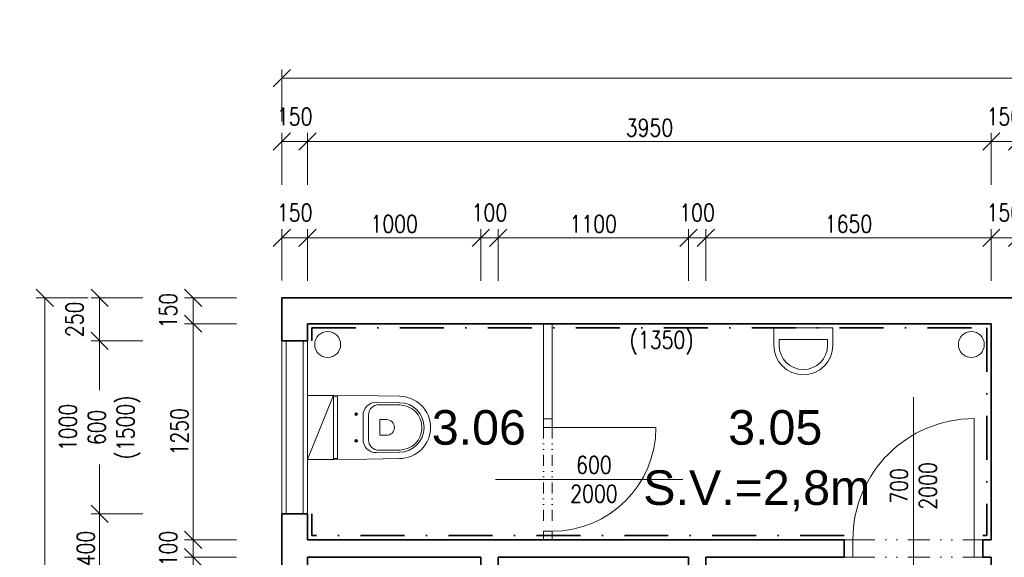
# Model space of a CAD drawing. Header units: millimetres. Extents: x -485339 to 350584, y -1189936 to 0.
# Tile 239 of 256: x -76119 to -70430, y -685970 to -682861. Entities that reach past the tile are written whole.
import ezdxf

# ---------------------------------------------------------------- set-up
doc = ezdxf.new("R2010")
doc.units = ezdxf.units.MM
doc.header["$LTSCALE"] = 10
doc.linetypes.add('DASHDOT', pattern=[25.4, 12.7, -6.35, 0, -6.35])
doc.linetypes.add('DĚLICÍ2', pattern=[15.875, 6.35, -3.175, 0, -3.175, 0, -3.175])
doc.layers.get('Defpoints').update_dxf_attribs({"color": 201})
for name, color, linetype, lineweight, true_color in [('BOUR_DVEŘE', 7, 'Continuous', 18, 0xdba400), ('BOUR_ker.obklad', 7, 'DASHDOT', 35, 0xdba400), ('BOUR_zařizováky', 7, 'Continuous', 18, 0xdba400), ('BOURÁNÍ_POPIS', 7, 'Continuous', 18, 0xdba400)]:
    doc.layers.add(name, color=color, linetype=linetype, lineweight=lineweight, true_color=true_color)
for name, color, linetype, lineweight in [('St__otvory_dveře', 40, 'Continuous', 18), ('St_kóty', 132, 'Continuous', 18), ('St_otvory_okna', 40, 'Continuous', 18), ('St_plocha_místnosti', 250, 'Continuous', 18), ('St_popis_otvory', 40, 'Continuous', 18), ('St_zařizovací předměty', 252, 'Continuous', 18), ('St_čáry_obrys', 5, 'Continuous', 35), ('St_čáry_plné', 250, 'Continuous', 18), ('ZTI_ST_kanalda', 234, 'Continuous', 18)]:
    doc.layers.add(name, color=color, linetype=linetype, lineweight=lineweight)
doc.styles.add('Andy', font='arial.ttf')
doc.styles.get("Standard").update_dxf_attribs({"font": 'simplex.shx', "width": 0.8})
doc.dimstyles.new('stavebníM100', dxfattribs={"dimtxt": 165, "dimasz": 170, "dimexe": 150, "dimexo": 100, "dimgap": 30, "dimtad": 1, "dimdec": 0, "dimtxsty": 'Standard', "dimblk": 'OBLIQUE', "dimcen": -2.5, "dimdle": 150, "dimclrd": 256, "dimclre": 256, "dimclrt": 256, "dimadec": 4, "dimazin": 0, "dimtfac": 1, "dimtdec": 0, "dimtmove": 2, "dimatfit": 3, "dimldrblk": 'OBLIQUE', "dimfxl": 400, "dimfxlon": 1, "dimlwd": -1, "dimlwe": -1, "dimarcsym": 0})
doc.dimstyles.new('stavebníM50 vnitřní', dxfattribs={"dimtxt": 100, "dimasz": 100, "dimexe": 50, "dimexo": 100, "dimgap": 30, "dimtad": 1, "dimdec": 0, "dimtxsty": 'Standard', "dimblk": 'OBLIQUE', "dimcen": 2.5, "dimclrd": 256, "dimclre": 256, "dimclrt": 256, "dimadec": 0, "dimazin": 0, "dimtfac": 1, "dimtdec": 0, "dimtmove": 2, "dimatfit": 2, "dimldrblk": 'OBLIQUE', "dimfxl": 250, "dimfxlon": 1, "dimlwd": -1, "dimlwe": -1, "dimarcsym": 0})

# ---------------------------------------------------------------- blocks, each defined once
blk = doc.blocks.new('G$C8BC53E9E')
at = {"layer": 'St__otvory_dveře', "color": 0, "ltscale": 2}
for points in [[(50, 0), (0, 0)], [(1250, 0), (650, 0)], [(50, -50), (0, -50)], [(1250, -50), (650, -50)], [(650, -50), (650, -650)]]:
    blk.add_lwpolyline(points, dxfattribs=at)
for points in [[(0, -50), (50, -50), (50, 0), (0, 0)], [(650, -50), (700, -50), (700, 0), (650, 0)]]:
    blk.add_lwpolyline(points, close=True, dxfattribs=at)
at = {"layer": 'St__otvory_dveře', "color": 0, "linetype": 'DĚLICÍ2'}
for points in [[(650, 0), (50, 0)], [(650, -50), (50, -50)]]:
    blk.add_lwpolyline(points, dxfattribs=at)
at = {"layer": 'St__otvory_dveře', "color": 0, "ltscale": 2}
blk.add_arc((650, -50), 600, 180, 270, dxfattribs=at)
blk = doc.blocks.new('G$CB4A84410')
at = {"layer": 'St__otvory_dveře', "ltscale": 2}
for points in [[(100, -50), (100, 0), (0, 0), (0, -50)], [(100.8, -800), (100.8, -750), (0.8, -750), (0.8, -800)]]:
    blk.add_lwpolyline(points, close=True, dxfattribs=at)
at = {"layer": 'St__otvory_dveře', "linetype": 'DĚLICÍ2', "ltscale": 2}
for points in [[(0, -50), (0.8, -750)], [(100, -50), (100.8, -750)]]:
    blk.add_lwpolyline(points, dxfattribs=at)
at = {"layer": 'St__otvory_dveře', "color": 0, "ltscale": 2}
blk.add_lwpolyline([(100.8, -750), (800.8, -750)], dxfattribs=at)
blk.add_arc((100.8, -750), 700, 0, 90, dxfattribs=at)
blk = doc.blocks.new('A$C013A1A01')
at = {"layer": 'St_zařizovací předměty', "color": 0}
for p, q in [((0, 560), (6.8, 176.7)), ((373.6, 560), (0, 560)), ((6.5, 560.1), (6.9, 537)), ((366.7, 537), (6.9, 537)), ((367.1, 560.1), (366.7, 537)), ((373.6, 560), (366.8, 176.7)), ((101.8, 430), (116.8, 430)), ((109.3, 437.5), (109.3, 422.5)), ((271.8, 430), (256.8, 430)), ((264.3, 437.5), (264.3, 422.5)), ((186.8, 358.5), (115.3, 358.5)), ((186.8, 390), (117.3, 390)), ((186.8, 390), (256.3, 390)), ((186.8, 358.5), (258.3, 358.5)), ((41.4, 312.6), (43.8, 177.4)), ((55.3, 298), (56.4, 177.6)), ((141.4, 291.1), (141.4, 254.2)), ((186.8, 292.1), (142.4, 292.1)), ((186.8, 292.1), (231.2, 292.1)), ((232.2, 291.1), (232.2, 254.2)), ((318.3, 298), (317.2, 177.6)), ((332.3, 312.6), (329.8, 177.4))]:
    blk.add_line(p, q, dxfattribs=at)
blk.add_lwpolyline([(1.8, 560), (371.8, 560), (371.8, 710), (1.8, 710)], close=True, dxfattribs=at)
blk.add_lwpolyline([(1.8, 710), (373.6, 560)], dxfattribs=at)
for centre in [(109.3, 430), (264.3, 430)]:
    blk.add_circle(centre, 7.5, dxfattribs=at)
for centre, radius, start, end in [((117.3, 314), 76, 90, 181.0487), ((115.3, 298.5), 60, 90, 180.5216), ((256.3, 314), 76, 358.9513, 90), ((258.3, 298.5), 60, 359.4784, 90), ((142.4, 291.1), 1, 90, 180), ((231.2, 291.1), 1, 0, 90), ((186.8, 254.2), 45.4, 180, 270), ((186.8, 254.2), 45.4, 270, 0), ((186.8, 180), 180, 180, 270), ((186.8, 180), 143, 180, 270), ((186.8, 180), 130.4, 180, 270), ((186.8, 180), 143, 270, 0), ((186.8, 180), 130.4, 270, 0), ((186.8, 180), 180, 270, 0)]:
    blk.add_arc(centre, radius, start, end, dxfattribs=at)
blk = doc.blocks.new('G$CC4854C91')
at = {"layer": 'St_zařizovací předměty', "color": 0, "ltscale": 2}
for points in [[(-170, 100), (-170, 0), (170, 0), (170, 100)], [(-140, 100), (-140, 66.3), (140, 66.3), (140, 100)]]:
    blk.add_lwpolyline(points, dxfattribs=at)
for radius in [170, 140]:
    blk.add_arc((0, 100), radius, 0, 180, dxfattribs=at)
blk = doc.blocks.new('_OBLIQUE')
at = {"color": 0, "linetype": 'ByBlock'}
blk.add_line((-0.5, -0.5), (0.5, 0.5), dxfattribs=at)
blk = doc.blocks.new('*D5123')
at = {"layer": 'Defpoints', "color": 0}
for p in [(-74454.9, -683566.3), (-74604.9, -684072), (-74454.9, -684222)]:
    blk.add_point(p, dxfattribs=at)
at = {"layer": 'St_kóty'}
for p, q in [((-74604.9, -683816.3), (-74604.9, -683516.3)), ((-74454.9, -683816.3), (-74454.9, -683516.3)), ((-74604.9, -683566.3), (-74454.9, -683566.3))]:
    blk.add_line(p, q, dxfattribs=at)
at = {"layer": 'St_kóty', "linetype": 'ByBlock', "xscale": 100, "yscale": 100, "zscale": 100, "rotation": 180}
blk.add_blockref('_OBLIQUE', (-74604.9, -683566.3), dxfattribs=at)
at = {"layer": 'St_kóty', "linetype": 'ByBlock', "xscale": 100, "yscale": 100, "zscale": 100}
blk.add_blockref('_OBLIQUE', (-74454.9, -683566.3), dxfattribs=at)
at = {"layer": 'St_kóty', "insert": (-74529.9, -683421.3), "char_height": 100, "attachment_point": 5}
blk.add_mtext('150', dxfattribs=at)
blk = doc.blocks.new('*D5124')
at = {"layer": 'Defpoints', "color": 0}
for p in [(-70504.9, -683566.3), (-74454.9, -684222), (-70504.9, -684222)]:
    blk.add_point(p, dxfattribs=at)
at = {"layer": 'St_kóty'}
for p, q in [((-74454.9, -683816.3), (-74454.9, -683516.3)), ((-70504.9, -683816.3), (-70504.9, -683516.3)), ((-74454.9, -683566.3), (-70504.9, -683566.3))]:
    blk.add_line(p, q, dxfattribs=at)
at = {"layer": 'St_kóty', "linetype": 'ByBlock', "xscale": 100, "yscale": 100, "zscale": 100, "rotation": 180}
blk.add_blockref('_OBLIQUE', (-74454.9, -683566.3), dxfattribs=at)
at = {"layer": 'St_kóty', "linetype": 'ByBlock', "xscale": 100, "yscale": 100, "zscale": 100}
blk.add_blockref('_OBLIQUE', (-70504.9, -683566.3), dxfattribs=at)
at = {"layer": 'St_kóty', "insert": (-72479.9, -683486.3), "char_height": 100, "attachment_point": 5}
blk.add_mtext('3950', dxfattribs=at)
blk = doc.blocks.new('*D5125')
at = {"layer": 'Defpoints', "color": 0}
for p in [(-70354.9, -683566.3), (-70504.9, -684222), (-70354.9, -684222)]:
    blk.add_point(p, dxfattribs=at)
at = {"layer": 'St_kóty'}
for p, q in [((-70504.9, -683816.3), (-70504.9, -683516.3)), ((-70354.9, -683816.3), (-70354.9, -683516.3)), ((-70504.9, -683566.3), (-70354.9, -683566.3))]:
    blk.add_line(p, q, dxfattribs=at)
at = {"layer": 'St_kóty', "linetype": 'ByBlock', "xscale": 100, "yscale": 100, "zscale": 100, "rotation": 180}
blk.add_blockref('_OBLIQUE', (-70504.9, -683566.3), dxfattribs=at)
at = {"layer": 'St_kóty', "linetype": 'ByBlock', "xscale": 100, "yscale": 100, "zscale": 100}
blk.add_blockref('_OBLIQUE', (-70354.9, -683566.3), dxfattribs=at)
at = {"layer": 'St_kóty', "insert": (-70429.9, -683421.3), "char_height": 100, "attachment_point": 5}
blk.add_mtext('150', dxfattribs=at)
blk = doc.blocks.new('*D5132')
at = {"layer": 'Defpoints', "color": 0}
for p in [(-74604.9, -684468.8), (-75656.6, -684718.8), (-74604.9, -684718.8)]:
    blk.add_point(p, dxfattribs=at)
at = {"layer": 'St_kóty'}
for p, q in [((-75406.6, -684468.8), (-75706.6, -684468.8)), ((-75656.6, -684468.8), (-75656.6, -684718.8)), ((-75406.6, -684718.8), (-75706.6, -684718.8))]:
    blk.add_line(p, q, dxfattribs=at)
at = {"layer": 'St_kóty', "linetype": 'ByBlock', "xscale": 100, "yscale": 100, "zscale": 100}
for p, rotation in [((-75656.6, -684468.8), 90), ((-75656.6, -684718.8), 270)]:
    blk.add_blockref('_OBLIQUE', p, dxfattribs=dict(at, rotation=rotation))
at = {"layer": 'St_kóty', "insert": (-75801.6, -684593.8), "char_height": 100, "attachment_point": 5, "rotation": 90}
blk.add_mtext('250', dxfattribs=at)
blk = doc.blocks.new('*D5133')
at = {"layer": 'Defpoints', "color": 0}
for p in [(-74604.9, -684718.8), (-75656.6, -685718.8), (-74604.9, -685718.8)]:
    blk.add_point(p, dxfattribs=at)
at = {"layer": 'St_kóty'}
for p, q in [((-75406.6, -684718.8), (-75706.6, -684718.8)), ((-75656.6, -684718.8), (-75656.6, -685004)), ((-75656.6, -685718.8), (-75656.6, -685433.6)), ((-75406.6, -685718.8), (-75706.6, -685718.8))]:
    blk.add_line(p, q, dxfattribs=at)
at = {"layer": 'St_kóty', "linetype": 'ByBlock', "xscale": 100, "yscale": 100, "zscale": 100}
for p, rotation in [((-75656.6, -684718.8), 90), ((-75656.6, -685718.8), 270)]:
    blk.add_blockref('_OBLIQUE', p, dxfattribs=dict(at, rotation=rotation))
at = {"layer": 'St_kóty', "insert": (-75656.6, -685218.8), "char_height": 100, "attachment_point": 5, "rotation": 90}
blk.add_mtext('1000\\P600\\P(1500)', dxfattribs=at)
blk = doc.blocks.new('*D5134')
at = {"layer": 'Defpoints', "color": 0}
for p in [(-74604.9, -685718.8), (-75656.6, -686118.8), (-74604.9, -686118.8)]:
    blk.add_point(p, dxfattribs=at)
at = {"layer": 'St_kóty'}
for p, q in [((-75406.6, -685718.8), (-75706.6, -685718.8)), ((-75656.6, -685718.8), (-75656.6, -686118.8)), ((-75406.6, -686118.8), (-75706.6, -686118.8))]:
    blk.add_line(p, q, dxfattribs=at)
at = {"layer": 'St_kóty', "linetype": 'ByBlock', "xscale": 100, "yscale": 100, "zscale": 100}
for p, rotation in [((-75656.6, -685718.8), 90), ((-75656.6, -686118.8), 270)]:
    blk.add_blockref('_OBLIQUE', p, dxfattribs=dict(at, rotation=rotation))
at = {"layer": 'St_kóty', "insert": (-75736.6, -685918.8), "char_height": 100, "attachment_point": 5, "rotation": 90}
blk.add_mtext('400', dxfattribs=at)
blk = doc.blocks.new('*D5142')
at = {"layer": 'Defpoints', "color": 0}
for p in [(-74454.9, -684121.7), (-74604.9, -684468.8), (-74454.9, -684618.8)]:
    blk.add_point(p, dxfattribs=at)
at = {"layer": 'St_kóty'}
for p, q in [((-74604.9, -684368.8), (-74604.9, -684071.7)), ((-74604.9, -684121.7), (-74454.9, -684121.7)), ((-74454.9, -684371.7), (-74454.9, -684071.7))]:
    blk.add_line(p, q, dxfattribs=at)
at = {"layer": 'St_kóty', "linetype": 'ByBlock', "xscale": 100, "yscale": 100, "zscale": 100, "rotation": 180}
blk.add_blockref('_OBLIQUE', (-74604.9, -684121.7), dxfattribs=at)
at = {"layer": 'St_kóty', "linetype": 'ByBlock', "xscale": 100, "yscale": 100, "zscale": 100}
blk.add_blockref('_OBLIQUE', (-74454.9, -684121.7), dxfattribs=at)
at = {"layer": 'St_kóty', "insert": (-74529.9, -683976.7), "char_height": 100, "attachment_point": 5}
blk.add_mtext('150', dxfattribs=at)
blk = doc.blocks.new('*D5143')
at = {"layer": 'Defpoints', "color": 0}
for p in [(-73454.9, -684121.7), (-74454.9, -684618.8), (-73454.9, -685968.8)]:
    blk.add_point(p, dxfattribs=at)
at = {"layer": 'St_kóty'}
for p, q in [((-74454.9, -684371.7), (-74454.9, -684071.7)), ((-74454.9, -684121.7), (-73454.9, -684121.7)), ((-73454.9, -684371.7), (-73454.9, -684071.7))]:
    blk.add_line(p, q, dxfattribs=at)
at = {"layer": 'St_kóty', "linetype": 'ByBlock', "xscale": 100, "yscale": 100, "zscale": 100, "rotation": 180}
blk.add_blockref('_OBLIQUE', (-74454.9, -684121.7), dxfattribs=at)
at = {"layer": 'St_kóty', "linetype": 'ByBlock', "xscale": 100, "yscale": 100, "zscale": 100}
blk.add_blockref('_OBLIQUE', (-73454.9, -684121.7), dxfattribs=at)
at = {"layer": 'St_kóty', "insert": (-73954.9, -684041.7), "char_height": 100, "attachment_point": 5}
blk.add_mtext('1000', dxfattribs=at)
blk = doc.blocks.new('*D5144')
at = {"layer": 'Defpoints', "color": 0}
for p in [(-73354.9, -684121.7), (-73454.9, -685968.8), (-73354.9, -685968.8)]:
    blk.add_point(p, dxfattribs=at)
at = {"layer": 'St_kóty'}
for p, q in [((-73454.9, -684371.7), (-73454.9, -684071.7)), ((-73454.9, -684121.7), (-73354.9, -684121.7)), ((-73354.9, -684371.7), (-73354.9, -684071.7))]:
    blk.add_line(p, q, dxfattribs=at)
at = {"layer": 'St_kóty', "linetype": 'ByBlock', "xscale": 100, "yscale": 100, "zscale": 100, "rotation": 180}
blk.add_blockref('_OBLIQUE', (-73454.9, -684121.7), dxfattribs=at)
at = {"layer": 'St_kóty', "linetype": 'ByBlock', "xscale": 100, "yscale": 100, "zscale": 100}
blk.add_blockref('_OBLIQUE', (-73354.9, -684121.7), dxfattribs=at)
at = {"layer": 'St_kóty', "insert": (-73404.9, -683976.7), "char_height": 100, "attachment_point": 5}
blk.add_mtext('100', dxfattribs=at)
blk = doc.blocks.new('*D5145')
at = {"layer": 'Defpoints', "color": 0}
for p in [(-72254.9, -684121.7), (-73354.9, -685968.8), (-72254.9, -685968.8)]:
    blk.add_point(p, dxfattribs=at)
at = {"layer": 'St_kóty'}
for p, q in [((-73354.9, -684371.7), (-73354.9, -684071.7)), ((-73354.9, -684121.7), (-72254.9, -684121.7)), ((-72254.9, -684371.7), (-72254.9, -684071.7))]:
    blk.add_line(p, q, dxfattribs=at)
at = {"layer": 'St_kóty', "linetype": 'ByBlock', "xscale": 100, "yscale": 100, "zscale": 100, "rotation": 180}
blk.add_blockref('_OBLIQUE', (-73354.9, -684121.7), dxfattribs=at)
at = {"layer": 'St_kóty', "linetype": 'ByBlock', "xscale": 100, "yscale": 100, "zscale": 100}
blk.add_blockref('_OBLIQUE', (-72254.9, -684121.7), dxfattribs=at)
at = {"layer": 'St_kóty', "insert": (-72804.9, -684041.7), "char_height": 100, "attachment_point": 5}
blk.add_mtext('1100', dxfattribs=at)
blk = doc.blocks.new('*D5146')
at = {"layer": 'Defpoints', "color": 0}
for p in [(-72154.9, -684121.7), (-72254.9, -685968.8), (-72154.9, -685968.8)]:
    blk.add_point(p, dxfattribs=at)
at = {"layer": 'St_kóty'}
for p, q in [((-72254.9, -684371.7), (-72254.9, -684071.7)), ((-72254.9, -684121.7), (-72154.9, -684121.7)), ((-72154.9, -684371.7), (-72154.9, -684071.7))]:
    blk.add_line(p, q, dxfattribs=at)
at = {"layer": 'St_kóty', "linetype": 'ByBlock', "xscale": 100, "yscale": 100, "zscale": 100, "rotation": 180}
blk.add_blockref('_OBLIQUE', (-72254.9, -684121.7), dxfattribs=at)
at = {"layer": 'St_kóty', "linetype": 'ByBlock', "xscale": 100, "yscale": 100, "zscale": 100}
blk.add_blockref('_OBLIQUE', (-72154.9, -684121.7), dxfattribs=at)
at = {"layer": 'St_kóty', "insert": (-72204.9, -683976.7), "char_height": 100, "attachment_point": 5}
blk.add_mtext('100', dxfattribs=at)
blk = doc.blocks.new('*D5147')
at = {"layer": 'Defpoints', "color": 0}
for p in [(-70504.9, -684121.7), (-72154.9, -685968.8), (-70504.9, -685968.8)]:
    blk.add_point(p, dxfattribs=at)
at = {"layer": 'St_kóty'}
for p, q in [((-72154.9, -684371.7), (-72154.9, -684071.7)), ((-72154.9, -684121.7), (-70504.9, -684121.7)), ((-70504.9, -684371.7), (-70504.9, -684071.7))]:
    blk.add_line(p, q, dxfattribs=at)
at = {"layer": 'St_kóty', "linetype": 'ByBlock', "xscale": 100, "yscale": 100, "zscale": 100, "rotation": 180}
blk.add_blockref('_OBLIQUE', (-72154.9, -684121.7), dxfattribs=at)
at = {"layer": 'St_kóty', "linetype": 'ByBlock', "xscale": 100, "yscale": 100, "zscale": 100}
blk.add_blockref('_OBLIQUE', (-70504.9, -684121.7), dxfattribs=at)
at = {"layer": 'St_kóty', "insert": (-71329.9, -684041.7), "char_height": 100, "attachment_point": 5}
blk.add_mtext('1650', dxfattribs=at)
blk = doc.blocks.new('*D5148')
at = {"layer": 'Defpoints', "color": 0}
for p in [(-70354.9, -684121.7), (-70504.9, -685968.8), (-70354.9, -685968.8)]:
    blk.add_point(p, dxfattribs=at)
at = {"layer": 'St_kóty'}
for p, q in [((-70504.9, -684371.7), (-70504.9, -684071.7)), ((-70504.9, -684121.7), (-70354.9, -684121.7)), ((-70354.9, -684371.7), (-70354.9, -684071.7))]:
    blk.add_line(p, q, dxfattribs=at)
at = {"layer": 'St_kóty', "linetype": 'ByBlock', "xscale": 100, "yscale": 100, "zscale": 100, "rotation": 180}
blk.add_blockref('_OBLIQUE', (-70504.9, -684121.7), dxfattribs=at)
at = {"layer": 'St_kóty', "linetype": 'ByBlock', "xscale": 100, "yscale": 100, "zscale": 100}
blk.add_blockref('_OBLIQUE', (-70354.9, -684121.7), dxfattribs=at)
at = {"layer": 'St_kóty', "insert": (-70429.9, -683976.7), "char_height": 100, "attachment_point": 5}
blk.add_mtext('150', dxfattribs=at)
blk = doc.blocks.new('*D5149')
at = {"layer": 'Defpoints', "color": 0}
for p in [(-70504.9, -685968.8), (-70954.9, -686125.3), (-70504.9, -686372.1)]:
    blk.add_point(p, dxfattribs=at)
at = {"layer": 'St_kóty'}
for p, q in [((-70504.9, -686122.1), (-70504.9, -686422.1)), ((-70954.9, -686225.3), (-70954.9, -686422.1)), ((-70954.9, -686372.1), (-70504.9, -686372.1))]:
    blk.add_line(p, q, dxfattribs=at)
at = {"layer": 'St_kóty', "linetype": 'ByBlock', "xscale": 100, "yscale": 100, "zscale": 100, "rotation": 180}
blk.add_blockref('_OBLIQUE', (-70954.9, -686372.1), dxfattribs=at)
at = {"layer": 'St_kóty', "linetype": 'ByBlock', "xscale": 100, "yscale": 100, "zscale": 100}
blk.add_blockref('_OBLIQUE', (-70504.9, -686372.1), dxfattribs=at)
at = {"layer": 'St_kóty', "insert": (-70729.9, -686292.1), "char_height": 100, "attachment_point": 5}
blk.add_mtext('450', dxfattribs=at)
blk = doc.blocks.new('*D5155')
at = {"layer": 'Defpoints', "color": 0}
for p in [(-74604.9, -684468.8), (-75115.5, -684618.8), (-74454.9, -684618.8)]:
    blk.add_point(p, dxfattribs=at)
at = {"layer": 'St_kóty'}
for p, q in [((-74865.5, -684468.8), (-75165.5, -684468.8)), ((-75115.5, -684468.8), (-75115.5, -684618.8)), ((-74865.5, -684618.8), (-75165.5, -684618.8))]:
    blk.add_line(p, q, dxfattribs=at)
at = {"layer": 'St_kóty', "linetype": 'ByBlock', "xscale": 100, "yscale": 100, "zscale": 100}
for p, rotation in [((-75115.5, -684468.8), 90), ((-75115.5, -684618.8), 270)]:
    blk.add_blockref('_OBLIQUE', p, dxfattribs=dict(at, rotation=rotation))
at = {"layer": 'St_kóty', "insert": (-75260.5, -684543.8), "char_height": 100, "attachment_point": 5, "rotation": 90}
blk.add_mtext('150', dxfattribs=at)
blk = doc.blocks.new('*D5156')
at = {"layer": 'Defpoints', "color": 0}
for p in [(-74454.9, -684618.8), (-75115.5, -685868.8), (-74454.9, -685868.8)]:
    blk.add_point(p, dxfattribs=at)
at = {"layer": 'St_kóty'}
for p, q in [((-74865.5, -684618.8), (-75165.5, -684618.8)), ((-75115.5, -684618.8), (-75115.5, -685868.8)), ((-74865.5, -685868.8), (-75165.5, -685868.8))]:
    blk.add_line(p, q, dxfattribs=at)
at = {"layer": 'St_kóty', "linetype": 'ByBlock', "xscale": 100, "yscale": 100, "zscale": 100}
for p, rotation in [((-75115.5, -684618.8), 90), ((-75115.5, -685868.8), 270)]:
    blk.add_blockref('_OBLIQUE', p, dxfattribs=dict(at, rotation=rotation))
at = {"layer": 'St_kóty', "insert": (-75195.5, -685243.8), "char_height": 100, "attachment_point": 5, "rotation": 90}
blk.add_mtext('1250', dxfattribs=at)
blk = doc.blocks.new('*D5157')
at = {"layer": 'Defpoints', "color": 0}
for p in [(-74454.9, -685868.8), (-75115.5, -685968.8), (-74454.9, -685968.8)]:
    blk.add_point(p, dxfattribs=at)
at = {"layer": 'St_kóty'}
for p, q in [((-74865.5, -685868.8), (-75165.5, -685868.8)), ((-75115.5, -685868.8), (-75115.5, -685968.8)), ((-74865.5, -685968.8), (-75165.5, -685968.8))]:
    blk.add_line(p, q, dxfattribs=at)
at = {"layer": 'St_kóty', "linetype": 'ByBlock', "xscale": 100, "yscale": 100, "zscale": 100}
for p, rotation in [((-75115.5, -685868.8), 90), ((-75115.5, -685968.8), 270)]:
    blk.add_blockref('_OBLIQUE', p, dxfattribs=dict(at, rotation=rotation))
at = {"layer": 'St_kóty', "insert": (-75260.5, -685918.8), "char_height": 100, "attachment_point": 5, "rotation": 90}
blk.add_mtext('100', dxfattribs=at)
blk = doc.blocks.new('*D5158')
at = {"layer": 'Defpoints', "color": 0}
for p in [(-74454.9, -685968.8), (-75115.5, -687798.8), (-74454.9, -687798.8)]:
    blk.add_point(p, dxfattribs=at)
at = {"layer": 'St_kóty'}
for p, q in [((-74865.5, -685968.8), (-75165.5, -685968.8)), ((-75115.5, -685968.8), (-75115.5, -687798.8)), ((-74865.5, -687798.8), (-75165.5, -687798.8))]:
    blk.add_line(p, q, dxfattribs=at)
at = {"layer": 'St_kóty', "linetype": 'ByBlock', "xscale": 100, "yscale": 100, "zscale": 100}
for p, rotation in [((-75115.5, -685968.8), 90), ((-75115.5, -687798.8), 270)]:
    blk.add_blockref('_OBLIQUE', p, dxfattribs=dict(at, rotation=rotation))
at = {"layer": 'St_kóty', "insert": (-75195.5, -686883.8), "char_height": 100, "attachment_point": 5, "rotation": 90}
blk.add_mtext('1830', dxfattribs=at)
blk = doc.blocks.new('*D5162')
at = {"layer": 'Defpoints', "color": 0}
for p in [(-74604.9, -684468.8), (-75973, -693448.8), (-74604.9, -693448.8)]:
    blk.add_point(p, dxfattribs=at)
at = {"layer": 'St_kóty'}
for p, q in [((-75723, -684468.8), (-76023, -684468.8)), ((-75973, -684468.8), (-75973, -693448.8)), ((-75723, -693448.8), (-76023, -693448.8))]:
    blk.add_line(p, q, dxfattribs=at)
at = {"layer": 'St_kóty', "linetype": 'ByBlock', "xscale": 100, "yscale": 100, "zscale": 100}
for p, rotation in [((-75973, -684468.8), 90), ((-75973, -693448.8), 270)]:
    blk.add_blockref('_OBLIQUE', p, dxfattribs=dict(at, rotation=rotation))
at = {"layer": 'St_kóty', "insert": (-76053, -688958.8), "char_height": 100, "attachment_point": 5, "rotation": 90}
blk.add_mtext('8980', dxfattribs=at)
blk = doc.blocks.new('*D5244')
at = {"layer": 'Defpoints', "color": 0}
for p in [(-59724.9, -683200.2), (-74604.9, -684468.8), (-59724.9, -684468.8)]:
    blk.add_point(p, dxfattribs=at)
at = {"layer": 'St_kóty'}
for p, q in [((-74604.9, -683450.2), (-74604.9, -683150.2)), ((-59724.9, -683450.2), (-59724.9, -683150.2)), ((-74604.9, -683200.2), (-59724.9, -683200.2))]:
    blk.add_line(p, q, dxfattribs=at)
at = {"layer": 'St_kóty', "linetype": 'ByBlock', "xscale": 100, "yscale": 100, "zscale": 100, "rotation": 180}
blk.add_blockref('_OBLIQUE', (-74604.9, -683200.2), dxfattribs=at)
at = {"layer": 'St_kóty', "linetype": 'ByBlock', "xscale": 100, "yscale": 100, "zscale": 100}
blk.add_blockref('_OBLIQUE', (-59724.9, -683200.2), dxfattribs=at)
at = {"layer": 'St_kóty', "insert": (-67164.9, -683120.2), "char_height": 100, "attachment_point": 5}
blk.add_mtext('14880', dxfattribs=at)
blk = doc.blocks.new('*D7830')
at = {"layer": 'Defpoints', "color": 0}
for p in [(-70504.9, 0), (-71854.9, -1049224.1), (-70504.9, -1049224.1)]:
    blk.add_point(p, dxfattribs=at)
at = {"layer": 'St_kóty'}
for p, q in [((-70504.9, -1048824.1), (-70504.9, -1049374.1)), ((-71854.9, -1049124.1), (-71854.9, -1049074.1)), ((-72004.9, -1049224.1), (-70354.9, -1049224.1))]:
    blk.add_line(p, q, dxfattribs=at)
at = {"layer": 'St_kóty', "linetype": 'ByBlock', "xscale": 170, "yscale": 170, "zscale": 170, "rotation": 180}
blk.add_blockref('_OBLIQUE', (-71854.9, -1049224.1), dxfattribs=at)
at = {"layer": 'St_kóty', "linetype": 'ByBlock', "xscale": 170, "yscale": 170, "zscale": 170}
blk.add_blockref('_OBLIQUE', (-70504.9, -1049224.1), dxfattribs=at)
at = {"layer": 'St_kóty', "insert": (-71179.9, -1049111.6), "char_height": 165, "attachment_point": 5}
blk.add_mtext('1350', dxfattribs=at)

msp = doc.modelspace()

# ---------------------------------------------------------------- linework, layer by layer
at = {"layer": 'BOUR_ker.obklad', "ltscale": 2}
for points in [[(-74429.9, -684718.8), (-74429.9, -684643.8), (-70529.9, -684643.8), (-70529.9, -685843.8), (-70554.9, -685843.8)], [(-71354.9, -685843.8), (-74429.9, -685843.8), (-74429.9, -685718.8)]]:
    msp.add_lwpolyline(points, dxfattribs=at)
at = {"layer": 'St__otvory_dveře', "ltscale": 2}
msp.add_lwpolyline([(-73042.9, -685818.8), (-73042.9, -685868.8)], dxfattribs=at)
msp.add_lwpolyline([(-73042.9, -685868.8), (-73042.9, -685868.8), (-73092.9, -685868.8), (-73092.9, -685868.8)], close=True, dxfattribs=at)
msp.add_lwpolyline([(-73042.9, -685868.8), (-73042.9, -685868.8), (-73092.9, -685868.8), (-73092.9, -685868.8)], close=True, dxfattribs=at)
at = {"layer": 'St_otvory_okna', "ltscale": 2}
for points in [[(-74579.9, -685718.8), (-74579.9, -684718.8)], [(-74479.9, -685718.8), (-74479.9, -684718.8)]]:
    msp.add_lwpolyline(points, dxfattribs=at)
at = {"layer": 'St_popis_otvory'}
for points in [[(-70954.9, -686125.3), (-70954.9, -685044)], [(-73369.3, -685518.8), (-72288, -685518.8)]]:
    msp.add_lwpolyline(points, dxfattribs=at)
at = {"layer": 'St_čáry_obrys', "ltscale": 2}
for points in [[(-74604.9, -684468.8), (-74604.9, -684718.8)], [(-59774.9, -684468.8), (-74604.9, -684468.8)], [(-74454.9, -684618.8), (-74454.9, -684718.8)], [(-70504.9, -684618.8), (-74454.9, -684618.8)], [(-70504.9, -684618.8), (-70504.9, -685868.8)], [(-74454.9, -684718.8), (-74604.9, -684718.8)], [(-74604.9, -685718.8), (-74604.9, -686118.8)], [(-74454.9, -685718.8), (-74604.9, -685718.8)], [(-74454.9, -685718.8), (-74454.9, -685868.8)], [(-71354.9, -685868.8), (-74454.9, -685868.8)], [(-71354.9, -685968.8), (-71354.9, -685868.8)], [(-70504.9, -685868.8), (-70554.9, -685868.8)], [(-70554.9, -685968.8), (-70554.9, -685868.8)], [(-74454.9, -685968.8), (-74454.9, -686118.8)], [(-73454.9, -685968.8), (-74454.9, -685968.8)], [(-73454.9, -685968.8), (-73454.9, -686948.8)], [(-73354.9, -685968.8), (-73354.9, -686948.8)], [(-72254.9, -685968.8), (-73354.9, -685968.8)], [(-72254.9, -685968.8), (-72254.9, -687798.8)], [(-72154.9, -685968.8), (-72154.9, -687798.8)], [(-71354.9, -685968.8), (-72154.9, -685968.8)], [(-70504.9, -685968.8), (-70554.9, -685968.8)], [(-70504.9, -685968.8), (-70504.9, -687798.8)]]:
    msp.add_lwpolyline(points, dxfattribs=at)
at = {"layer": 'St_čáry_plné', "ltscale": 2}
for points in [[(-74604.9, -685718.8), (-74604.9, -684718.8)], [(-74454.9, -684718.8), (-74454.9, -685718.8)]]:
    msp.add_lwpolyline(points, dxfattribs=at)
at = {"layer": 'ZTI_ST_kanalda', "ltscale": 2}
for centre in [(-74339.2, -684739.2), (-70620.5, -684739.2)]:
    msp.add_circle(centre, 75, dxfattribs=at)

# ---------------------------------------------------------------- block references
at = {"layer": 'BOUR_DVEŘE', "ltscale": 2, "rotation": 90}
for name, p in [('G$C8BC53E9E', (-73092.9, -685868.8)), ('G$CB4A84410', (-71354.9, -685968.8))]:
    msp.add_blockref(name, p, dxfattribs=at)
at = {"layer": 'BOUR_zařizováky', "ltscale": 0.5}
for name, p, rotation in [('G$CC4854C91', (-71591, -684643.8), 180), ('A$C013A1A01', (-73744.9, -685405.6), 90)]:
    msp.add_blockref(name, p, dxfattribs=dict(at, rotation=rotation))

# ---------------------------------------------------------------- texts
at = {"layer": 'BOURÁNÍ_POPIS', "width": 0.8}
msp.add_text('(1350)', height=100, dxfattribs=at).set_placement((-72595.1, -684763.1))
at = {"layer": 'St_plocha_místnosti', "ltscale": 2, "style": 'Andy'}
for s, p in [('3.06', (-73737.5, -685318.5)), ('3.05', (-72025.1, -685318.5)), ('S.V.=2,8m', (-72516, -685666.7))]:
    msp.add_text(s, height=200, dxfattribs=at).set_placement(p)
at = {"layer": 'St_popis_otvory', "insert": (-72800.8, -685518.8), "char_height": 100, "width": 1342.526, "attachment_point": 5}
msp.add_mtext('600\\P2000', dxfattribs=at)
at = {"layer": 'St_popis_otvory', "insert": (-70954.9, -685556.9), "char_height": 100, "width": 1342.526, "attachment_point": 5, "rotation": 90}
msp.add_mtext('700\\P2000', dxfattribs=at)

# ---------------------------------------------------------------- dimensions: what is measured, and where the dimension line sits
at = {"layer": 'St_kóty'}
dim = msp.add_linear_dim(base=(-70504.9, -1049224.1), p1=(-71854.9, -1049224.1), p2=(-70504.9, 0), dimstyle='stavebníM100', override={"dimtxsty": 'Standard', "dimldrblk": 'OBLIQUE'}, dxfattribs=at)
dim.commit()
dim.dimension.update_dxf_attribs({"geometry": '*D7830', "text_midpoint": (-71179.9, -1049111.6)})
for base, p1, p2, picture, middle in [((-59724.9, -683200.2), (-74604.9, -684468.8), (-59724.9, -684468.8), '*D5244', (-67164.9, -683120.2)), ((-74454.9, -683566.3), (-74604.9, -684072), (-74454.9, -684222), '*D5123', (-74529.9, -683421.3)), ((-70354.9, -683566.3), (-70504.9, -684222), (-70354.9, -684222), '*D5125', (-70429.9, -683421.3)), ((-70504.9, -683566.3), (-74454.9, -684222), (-70504.9, -684222), '*D5124', (-72479.9, -683486.3)), ((-74454.9, -684121.7), (-74604.9, -684468.8), (-74454.9, -684618.8), '*D5142', (-74529.9, -683976.7)), ((-73354.9, -684121.7), (-73454.9, -685968.8), (-73354.9, -685968.8), '*D5144', (-73404.9, -683976.7)), ((-72154.9, -684121.7), (-72254.9, -685968.8), (-72154.9, -685968.8), '*D5146', (-72204.9, -683976.7)), ((-70354.9, -684121.7), (-70504.9, -685968.8), (-70354.9, -685968.8), '*D5148', (-70429.9, -683976.7)), ((-73454.9, -684121.7), (-74454.9, -684618.8), (-73454.9, -685968.8), '*D5143', (-73954.9, -684041.7)), ((-72254.9, -684121.7), (-73354.9, -685968.8), (-72254.9, -685968.8), '*D5145', (-72804.9, -684041.7)), ((-70504.9, -684121.7), (-72154.9, -685968.8), (-70504.9, -685968.8), '*D5147', (-71329.9, -684041.7)), ((-70504.9, -686372.1), (-70954.9, -686125.3), (-70504.9, -685968.8), '*D5149', (-70729.9, -686292.1))]:
    dim = msp.add_linear_dim(base=base, p1=p1, p2=p2, dimstyle='stavebníM50 vnitřní', dxfattribs=at)
    dim.commit()
    dim.dimension.update_dxf_attribs({"geometry": picture, "text_midpoint": middle})
for base, p1, p2, picture, middle in [((-75973, -693448.8), (-74604.9, -684468.8), (-74604.9, -693448.8), '*D5162', (-76053, -688958.8)), ((-75656.6, -684718.8), (-74604.9, -684468.8), (-74604.9, -684718.8), '*D5132', (-75801.6, -684593.8)), ((-75115.5, -684618.8), (-74604.9, -684468.8), (-74454.9, -684618.8), '*D5155', (-75260.5, -684543.8)), ((-75115.5, -685868.8), (-74454.9, -684618.8), (-74454.9, -685868.8), '*D5156', (-75195.5, -685243.8)), ((-75656.6, -686118.8), (-74604.9, -685718.8), (-74604.9, -686118.8), '*D5134', (-75736.6, -685918.8)), ((-75115.5, -685968.8), (-74454.9, -685868.8), (-74454.9, -685968.8), '*D5157', (-75260.5, -685918.8)), ((-75115.5, -687798.8), (-74454.9, -685968.8), (-74454.9, -687798.8), '*D5158', (-75195.5, -686883.8))]:
    dim = msp.add_linear_dim(base=base, p1=p1, p2=p2, angle=90, dimstyle='stavebníM50 vnitřní', dxfattribs=at)
    dim.commit()
    dim.dimension.update_dxf_attribs({"geometry": picture, "text_midpoint": middle})
dim = msp.add_linear_dim(base=(-75656.6, -685718.8), p1=(-74604.9, -684718.8), p2=(-74604.9, -685718.8), angle=90, text='<>\\P600\\P(1500)', dimstyle='stavebníM50 vnitřní', override={"dimtxsty": 'Standard'}, dxfattribs=at)
dim.commit()
dim.dimension.update_dxf_attribs({"geometry": '*D5133', "text_midpoint": (-75656.6, -685218.8), "dimtype": 160})

doc.saveas('drawing.dxf')
